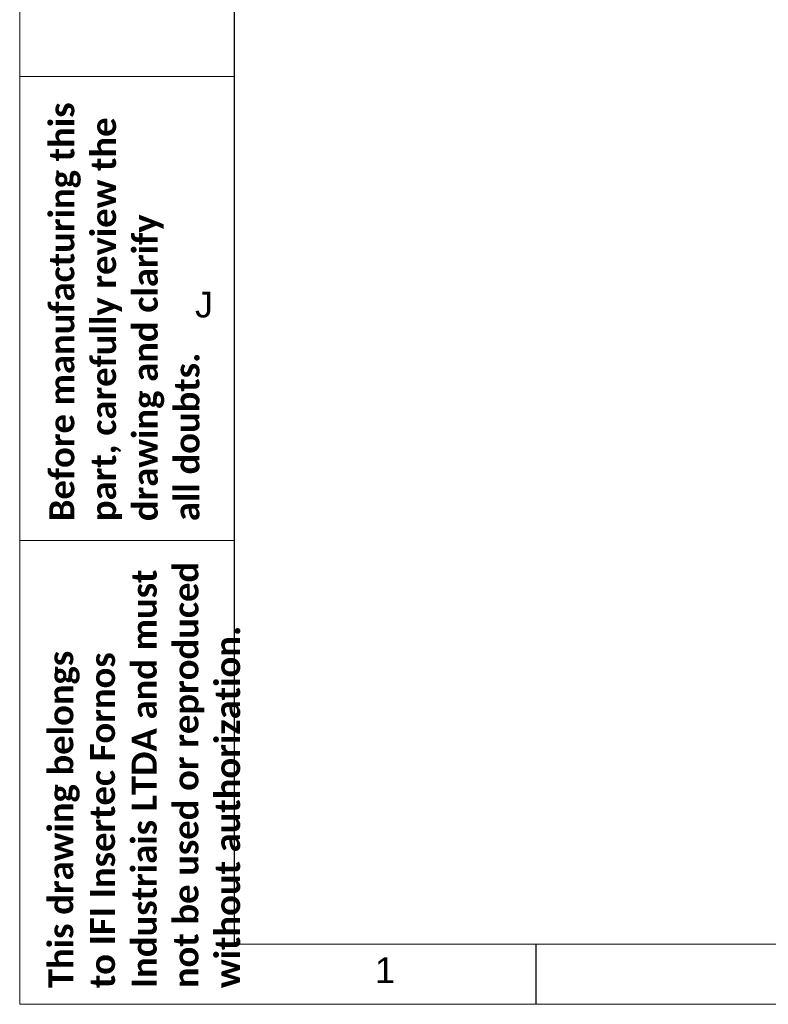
# Model space of a CAD drawing. Header units: millimetres. Extents: x 0 to 25230, y 0 to 17820.
# Tile 1 of 244: x 0 to 2612, y 0 to 3438. Entities that reach past the tile are written whole.
import ezdxf

# ---------------------------------------------------------------- set-up
doc = ezdxf.new("R2010")
doc.units = ezdxf.units.MM
doc.linetypes.add('SLD-Sólida', pattern=[0])
doc.layers.add('DETALHAMENTO', color=8, linetype='SLD-Sólida')
doc.styles.add('SLDTEXTSTYLE0', font='ARIAL.TTF')
doc.styles.add('SLDTEXTSTYLE1', font='CALIBRIB.TTF')

msp = doc.modelspace()

# ---------------------------------------------------------------- linework, layer by layer
at = {"color": 7, "linetype": 'SLD-Sólida', "lineweight": 18, "ltscale": 30}
for p, q in [((0, 17820), (0, 0)), ((0, 3240), (750, 3240)), ((0, 1620), (750, 1620)), ((0, 1620), (750, 1620)), ((750, 210), (25020, 210)), ((0, 0), (25230, 0))]:
    msp.add_line(p, q, dxfattribs=at)
at = {"layer": 'DETALHAMENTO', "color": 7, "linetype": 'SLD-Sólida', "ltscale": 30}
for p, q in [((750, 210), (750, 17610)), ((1802.1, 0), (1802.1, 210))]:
    msp.add_line(p, q, dxfattribs=at)

# ---------------------------------------------------------------- texts
at = {"layer": 'DETALHAMENTO', "ltscale": 30, "attachment_point": 1, "rotation": 90, "style": 'SLDTEXTSTYLE1'}
for s, insert, char_height in [('Before manufacturing this^Jpart, carefully review the^Jdrawing and clarify^Jall doubts.', (103.2, 1687.2), 87.312), ('This drawing belongs^Jto IFI Insertec Fornos^JIndustriais LTDA and must^Jnot be used or reproduced^Jwithout authorization.', (99.5, 56.5), 87.3125)]:
    msp.add_mtext(s, dxfattribs=dict(at, insert=insert, char_height=char_height))
at = {"layer": 'DETALHAMENTO', "color": 7, "ltscale": 30, "char_height": 90, "attachment_point": 1, "style": 'SLDTEXTSTYLE0'}
for s, insert in [('J', (611.6, 2488.5)), ('1', (1239.6, 164.1))]:
    msp.add_mtext(s, dxfattribs=dict(at, insert=insert))

doc.saveas('drawing.dxf')
